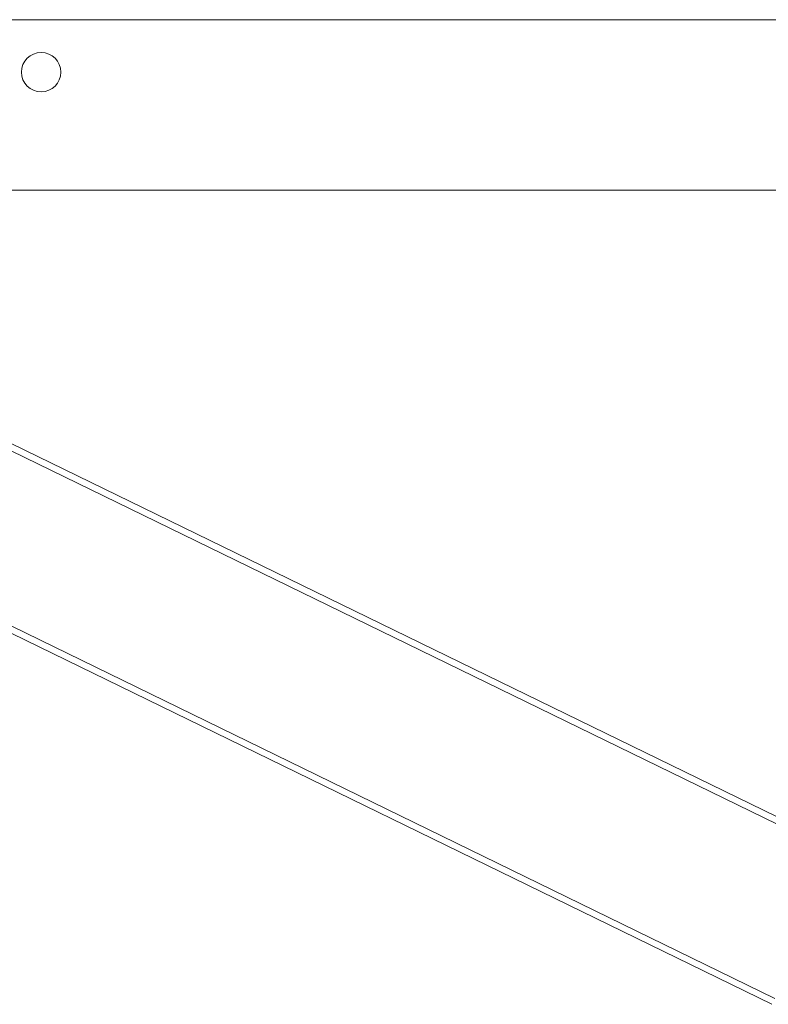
# Model space of a CAD drawing. Header units: inches. Extents: x 53216 to 117387, y -66787 to -22834.
# Tile 174 of 256: x 60824 to 60835, y -30162 to -30147. Entities that reach past the tile are written whole.
import ezdxf
from ezdxf.lldxf.tags import DXFTag

# ---------------------------------------------------------------- set-up
doc = ezdxf.new("R2010")
doc.units = ezdxf.units.IN
doc.header["$MEASUREMENT"] = 0
doc.layers.get('0').update_dxf_attribs({"lineweight": 0})
tags = doc.linetypes.add('HIDDEN2', pattern=[4.7625, 3.175, -1.5875]).pattern_tags.tags
tags[6:7] = [DXFTag(74, 4), DXFTag(75, 0), DXFTag(340, '0'), DXFTag(46, 0.0), DXFTag(50, 0.0), DXFTag(44, 0.0), DXFTag(45, 0.0)]
tags[4:5] = [DXFTag(74, 4), DXFTag(75, 0), DXFTag(340, '0'), DXFTag(46, 0.0), DXFTag(50, 0.0), DXFTag(44, 0.0), DXFTag(45, 0.0)]

msp = doc.modelspace()

# ---------------------------------------------------------------- linework, layer by layer
at = {"color": 7, "linetype": 'HIDDEN2'}
for p, q in [((60809.311, -30146.623), (60838.914, -30146.623)), ((60823.544, -30149.223), (60838.914, -30149.223))]:
    msp.add_line(p, q, dxfattribs=at)
at = {"color": 7, "linetype": 'Continuous'}
for p, q in [((60811.296, -30149.739), (60835.493, -30161.54)), ((60821.836, -30152.098), (60836.589, -30159.293)), ((60821.819, -30152.201), (60836.545, -30159.383)), ((60821.635, -30154.892), (60835.449, -30161.63))]:
    msp.add_line(p, q, dxfattribs=at)
at = {"color": 7, "linetype": 'HIDDEN2'}
msp.add_circle((60824.311, -30147.423), 0.3, dxfattribs=at)

doc.saveas('drawing.dxf')
